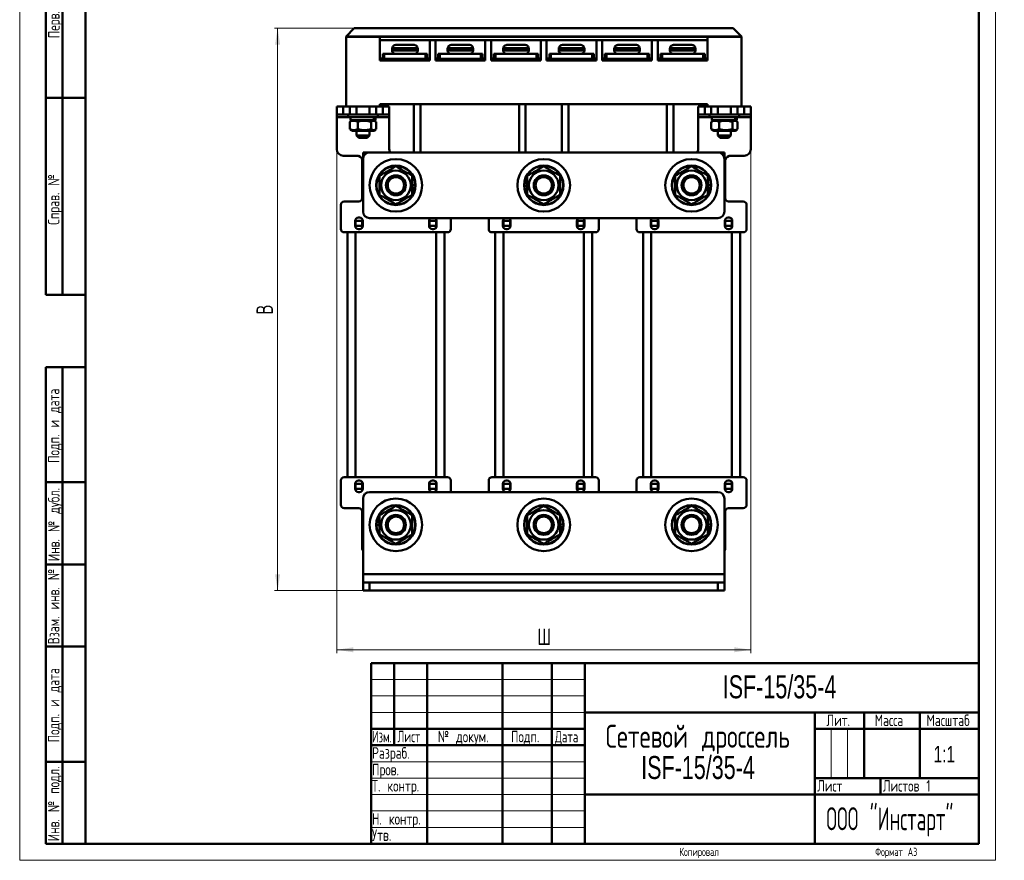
# Model space of a CAD drawing. Header units: millimetres. Extents: x 0 to 300, y 0 to 420.
# Tile 1 of 2: x 0 to 300, y 0 to 256. Entities that reach past the tile are written whole.
import ezdxf

# ---------------------------------------------------------------- set-up
doc = ezdxf.new("R2010")
doc.units = ezdxf.units.MM
doc.linetypes.add('SLD-Сплошная', pattern=[0])
doc.styles.add('SLDTEXTSTYLE0', font='TXT', dxfattribs={"width": 0.7})
doc.styles.add('SLDTEXTSTYLE1', font='TXT', dxfattribs={"width": 0.7, "bigfont": 'bigfont'})
doc.styles.add('SLDTEXTSTYLE2', font='TXT', dxfattribs={"width": 0.705079, "bigfont": 'bigfont'})
doc.styles.add('SLDTEXTSTYLE3', font='TXT', dxfattribs={"width": 0.648852, "bigfont": 'bigfont'})
doc.styles.add('SLDTEXTSTYLE4', font='TXT', dxfattribs={"width": 0.632021, "bigfont": 'bigfont'})
doc.styles.add('SLDTEXTSTYLE5', font='TXT', dxfattribs={"width": 0.625377, "bigfont": 'bigfont'})
doc.styles.add('SLDTEXTSTYLE6', font='TXT', dxfattribs={"width": 0.572824, "bigfont": 'bigfont'})
doc.dimstyles.new('SLDDIMSTYLE0', dxfattribs={"dimtxt": 5, "dimasz": 5, "dimexe": 0, "dimexo": 0.0625, "dimgap": 1.25, "dimtad": 2, "dimdec": 1, "dimrnd": 1e-09, "dimzin": 12, "dimdsep": 46, "dimtxsty": 'SLDTEXTSTYLE0', "dimsah": 1, "dimcen": 0.09, "dimadec": 0, "dimazin": 3, "dimtfac": 1, "dimtdec": 3, "dimtofl": 0, "dimtmove": 0, "dimatfit": 3, "dimfxl": 0, "dimfrac": 2, "dimtolj": 1, "dimtzin": 12, "dimarcsym": 0})

# ---------------------------------------------------------------- blocks, each defined once
blk = doc.blocks.new('SW_NOTE_0')
at = {"color": 0, "linetype": 'Continuous', "lineweight": 0, "char_height": 7, "attachment_point": 2}
for s, insert, style in [('Сетевой дроссель', (31.72, 9), 'SLDTEXTSTYLE1'), ('ISF-15/35-4', (31.78, -0.5), 'SLDTEXTSTYLE0')]:
    blk.add_mtext(s, dxfattribs=dict(at, insert=insert, style=style))
blk = doc.blocks.new('_D')
at = {"color": 7, "linetype": 'SLD-Сплошная', "lineweight": 0}
for p, q in [((96.51, 216.33), (96.51, 63.04)), ((222.51, 216.33), (222.51, 63.04)), ((96.51, 64.04), (222.51, 64.04))]:
    blk.add_line(p, q, dxfattribs=at)
at = {"color": 7, "linetype": 'SLD-Сплошная', "lineweight": 18}
for points in [[(96.51, 64.04), (101.51, 63.28), (101.51, 64.81)], [(222.51, 64.04), (217.51, 64.81), (217.51, 63.28)]]:
    blk.add_solid(points, dxfattribs=at)
at = {"color": 7, "linetype": 'SLD-Сплошная', "lineweight": 18, "insert": (157.56, 70.49), "char_height": 5, "attachment_point": 1, "style": 'SLDTEXTSTYLE1'}
blk.add_mtext('Ш', dxfattribs=at)
blk = doc.blocks.new('_D_1')
at = {"color": 7, "linetype": 'SLD-Сплошная', "lineweight": 0}
for p, q in [((101.85, 253.14), (77.51, 253.14)), ((78.51, 82.04), (78.51, 253.14)), ((106.5, 82.04), (77.51, 82.04))]:
    blk.add_line(p, q, dxfattribs=at)
at = {"color": 7, "linetype": 'SLD-Сплошная', "lineweight": 18}
for points in [[(78.51, 253.14), (77.74, 248.14), (79.28, 248.14)], [(78.51, 82.04), (79.28, 87.04), (77.74, 87.04)]]:
    blk.add_solid(points, dxfattribs=at)
at = {"color": 7, "linetype": 'SLD-Сплошная', "lineweight": 18, "insert": (72.07, 165.99), "char_height": 5, "attachment_point": 1, "rotation": 90, "style": 'SLDTEXTSTYLE1'}
blk.add_mtext('В', dxfattribs=at)

msp = doc.modelspace()

# ---------------------------------------------------------------- linework, layer by layer
at = {"color": 7, "linetype": 'SLD-Сплошная', "lineweight": 18}
for p, q in [((0, 420), (0, 0)), ((297, 420), (297, 0)), ((107, 55), (172, 55)), ((107, 50), (172, 50)), ((107, 45), (172, 45)), ((247, 40), (247, 25)), ((252, 40), (252, 25)), ((107, 30), (172, 30)), ((107, 25), (172, 25)), ((107, 20), (172, 20)), ((107, 15), (172, 15)), ((107, 10), (172, 10)), ((0, 0), (297, 0))]:
    msp.add_line(p, q, dxfattribs=at)
at = {"color": 7, "linetype": 'SLD-Сплошная', "lineweight": 50}
for p, q in [((20, 415), (20, 5)), ((20, 415), (20, 5)), ((292, 5), (292, 415)), ((8, 172), (8, 292)), ((8, 172), (8, 292)), ((13, 172), (13, 292)), ((13, 172), (13, 292)), ((101.86, 253.14), (99.36, 250.64)), ((101.86, 253.14), (217.16, 253.14)), ((217.16, 253.14), (219.66, 250.64)), ((99.36, 250.64), (99.36, 250.54)), ((99.36, 250.64), (219.66, 250.64)), ((219.66, 250.54), (99.36, 250.54)), ((99.36, 229.34), (99.36, 250.54)), ((99.36, 250.54), (109.66, 250.54)), ((109.66, 250.54), (109.66, 243.34)), ((109.66, 249.54), (124.81, 249.54)), ((124.81, 243.34), (124.81, 249.54)), ((124.81, 249.54), (126.57, 249.54)), ((126.57, 249.54), (126.57, 243.34)), ((126.57, 249.54), (141.72, 249.54)), ((141.72, 243.34), (141.72, 249.54)), ((141.72, 249.54), (143.48, 249.54)), ((143.48, 249.54), (143.48, 243.34)), ((143.48, 249.54), (158.63, 249.54)), ((158.63, 243.34), (158.63, 249.54)), ((158.63, 249.54), (160.39, 249.54)), ((160.39, 249.54), (160.39, 243.34)), ((160.39, 249.54), (175.54, 249.54)), ((175.54, 243.34), (175.54, 249.54)), ((175.54, 249.54), (177.3, 249.54)), ((177.3, 249.54), (177.3, 243.34)), ((177.3, 249.54), (192.45, 249.54)), ((192.45, 243.34), (192.45, 249.54)), ((192.45, 249.54), (194.21, 249.54)), ((194.21, 249.54), (194.21, 243.34)), ((194.21, 249.54), (209.36, 249.54)), ((209.36, 243.34), (209.36, 250.54)), ((209.36, 250.54), (219.66, 250.54)), ((219.66, 250.64), (219.66, 250.54)), ((219.66, 250.54), (219.66, 229.34)), ((113.34, 247.04), (113.34, 246.34)), ((113.34, 247.04), (113.41, 247.04)), ((121.06, 247.04), (113.41, 247.04)), ((121.06, 247.04), (121.14, 247.04)), ((121.14, 246.34), (121.14, 247.04)), ((130.25, 247.04), (130.25, 246.34)), ((130.25, 247.04), (130.32, 247.04)), ((137.97, 247.04), (130.32, 247.04)), ((137.97, 247.04), (138.05, 247.04)), ((138.05, 246.34), (138.05, 247.04)), ((147.16, 247.04), (147.16, 246.34)), ((147.16, 247.04), (147.23, 247.04)), ((154.88, 247.04), (147.23, 247.04)), ((154.88, 247.04), (154.96, 247.04)), ((154.96, 246.34), (154.96, 247.04)), ((164.07, 247.04), (164.07, 246.34)), ((164.07, 247.04), (164.14, 247.04)), ((171.79, 247.04), (164.14, 247.04)), ((171.79, 247.04), (171.87, 247.04)), ((171.87, 246.34), (171.87, 247.04)), ((180.98, 247.04), (180.98, 246.34)), ((180.98, 247.04), (181.05, 247.04)), ((188.7, 247.04), (181.05, 247.04)), ((188.7, 247.04), (188.78, 247.04)), ((188.78, 246.34), (188.78, 247.04)), ((197.89, 247.04), (197.89, 246.34)), ((197.89, 247.04), (197.96, 247.04)), ((205.61, 247.04), (197.96, 247.04)), ((205.61, 247.04), (205.69, 247.04)), ((205.69, 246.34), (205.69, 247.04)), ((110.49, 243.94), (109.66, 243.94)), ((109.66, 243.34), (124.81, 243.34)), ((110.16, 243.84), (110.16, 243.34)), ((110.66, 243.84), (110.16, 243.84)), ((110.49, 245.34), (110.49, 243.84)), ((110.99, 245.34), (110.49, 245.34)), ((123.81, 243.84), (110.66, 243.84)), ((110.99, 243.84), (110.99, 245.34)), ((123.49, 245.34), (110.99, 245.34)), ((123.49, 245.34), (123.49, 243.84)), ((123.99, 245.34), (123.49, 245.34)), ((124.31, 243.84), (123.81, 243.84)), ((123.99, 243.84), (123.99, 245.34)), ((124.81, 243.94), (123.99, 243.94)), ((124.31, 243.34), (124.31, 243.84)), ((127.4, 243.94), (126.57, 243.94)), ((126.57, 243.34), (141.72, 243.34)), ((127.07, 243.84), (127.07, 243.34)), ((127.57, 243.84), (127.07, 243.84)), ((127.4, 245.34), (127.4, 243.84)), ((127.9, 245.34), (127.4, 245.34)), ((127.57, 243.84), (140.72, 243.84)), ((127.9, 243.84), (127.9, 245.34)), ((127.9, 245.34), (140.4, 245.34)), ((140.4, 245.34), (140.4, 243.84)), ((140.9, 245.34), (140.4, 245.34)), ((141.22, 243.84), (140.72, 243.84)), ((140.9, 243.84), (140.9, 245.34)), ((141.72, 243.94), (140.9, 243.94)), ((141.22, 243.34), (141.22, 243.84)), ((144.31, 243.94), (143.48, 243.94)), ((143.48, 243.34), (158.63, 243.34)), ((143.98, 243.84), (143.98, 243.34)), ((144.48, 243.84), (143.98, 243.84)), ((144.31, 245.34), (144.31, 243.84)), ((144.81, 245.34), (144.31, 245.34)), ((157.63, 243.84), (144.48, 243.84)), ((144.81, 243.84), (144.81, 245.34)), ((144.81, 245.34), (157.31, 245.34)), ((157.31, 245.34), (157.31, 243.84)), ((157.81, 245.34), (157.31, 245.34)), ((158.13, 243.84), (157.63, 243.84)), ((157.81, 243.84), (157.81, 245.34)), ((158.63, 243.94), (157.81, 243.94)), ((158.13, 243.34), (158.13, 243.84)), ((161.22, 243.94), (160.39, 243.94)), ((160.39, 243.34), (175.54, 243.34)), ((160.89, 243.84), (160.89, 243.34)), ((161.39, 243.84), (160.89, 243.84)), ((161.22, 245.34), (161.22, 243.84)), ((161.72, 245.34), (161.22, 245.34)), ((174.54, 243.84), (161.39, 243.84)), ((161.72, 243.84), (161.72, 245.34)), ((174.22, 245.34), (161.72, 245.34)), ((174.22, 245.34), (174.22, 243.84)), ((174.72, 245.34), (174.22, 245.34)), ((175.04, 243.84), (174.54, 243.84)), ((174.72, 243.84), (174.72, 245.34)), ((175.54, 243.94), (174.72, 243.94)), ((175.04, 243.34), (175.04, 243.84)), ((178.13, 243.94), (177.3, 243.94)), ((177.3, 243.34), (192.45, 243.34)), ((177.8, 243.84), (177.8, 243.34)), ((178.3, 243.84), (177.8, 243.84)), ((178.13, 245.34), (178.13, 243.84)), ((178.63, 245.34), (178.13, 245.34)), ((178.3, 243.84), (191.45, 243.84)), ((178.63, 243.84), (178.63, 245.34)), ((178.63, 245.34), (191.13, 245.34)), ((191.13, 245.34), (191.13, 243.84)), ((191.63, 245.34), (191.13, 245.34)), ((191.95, 243.84), (191.45, 243.84)), ((191.63, 243.84), (191.63, 245.34)), ((192.45, 243.94), (191.63, 243.94)), ((191.95, 243.34), (191.95, 243.84)), ((195.04, 243.94), (194.21, 243.94)), ((194.21, 243.34), (209.36, 243.34)), ((194.71, 243.84), (194.71, 243.34)), ((195.21, 243.84), (194.71, 243.84)), ((195.04, 245.34), (195.04, 243.84)), ((195.54, 245.34), (195.04, 245.34)), ((195.21, 243.84), (208.36, 243.84)), ((195.54, 243.84), (195.54, 245.34)), ((195.54, 245.34), (208.04, 245.34)), ((208.04, 245.34), (208.04, 243.84)), ((208.54, 245.34), (208.04, 245.34)), ((208.86, 243.84), (208.36, 243.84)), ((208.54, 243.84), (208.54, 245.34)), ((209.36, 243.94), (208.54, 243.94)), ((208.86, 243.34), (208.86, 243.84)), ((8, 232), (20, 232)), ((20, 232), (8, 232)), ((96.51, 226.84), (96.51, 229.34)), ((96.51, 229.34), (98.51, 229.34)), ((98.51, 229.34), (98.51, 226.84)), ((98.51, 229.34), (99.36, 229.34)), ((109.66, 229.34), (99.36, 229.34)), ((100.49, 226.84), (100.49, 229.34)), ((102.51, 229.34), (102.51, 226.84)), ((106.51, 226.84), (106.51, 229.34)), ((108.53, 229.34), (108.53, 226.84)), ((109.66, 229.34), (109.66, 230.04)), ((209.36, 230.04), (109.66, 230.04)), ((109.66, 229.34), (110.51, 229.34)), ((110.51, 226.84), (110.51, 229.34)), ((110.51, 229.34), (112.51, 229.34)), ((112.51, 229.34), (112.51, 226.84)), ((120.01, 230.04), (120.01, 215.34)), ((122.01, 215.34), (122.01, 230.04)), ((152.01, 230.04), (152.01, 215.34)), ((154.01, 215.34), (154.01, 230.04)), ((165.01, 230.04), (165.01, 215.34)), ((167.01, 215.34), (167.01, 230.04)), ((197.01, 230.04), (197.01, 215.34)), ((199.01, 215.34), (199.01, 230.04)), ((206.51, 226.84), (206.51, 229.34)), ((206.51, 229.34), (208.51, 229.34)), ((208.51, 229.34), (208.51, 226.84)), ((208.51, 229.34), (209.36, 229.34)), ((209.36, 230.04), (209.36, 229.34)), ((219.66, 229.34), (209.36, 229.34)), ((210.49, 226.84), (210.49, 229.34)), ((212.51, 229.34), (212.51, 226.84)), ((216.51, 226.84), (216.51, 229.34)), ((218.53, 229.34), (218.53, 226.84)), ((219.66, 229.34), (220.51, 229.34)), ((220.51, 226.84), (220.51, 229.34)), ((220.51, 229.34), (222.51, 229.34)), ((222.51, 229.34), (222.51, 226.84)), ((98.51, 226.84), (96.51, 226.84)), ((96.51, 226.84), (96.51, 226.11)), ((96.51, 226.11), (96.51, 216.34)), ((98.51, 226.84), (100.49, 226.84)), ((100.01, 226.84), (100.01, 226.04)), ((100.01, 226.04), (108.67, 226.04)), ((102.51, 226.84), (100.49, 226.84)), ((100.73, 224.78), (100.51, 224.69)), ((100.71, 226.04), (100.71, 225.14)), ((100.71, 225.14), (107.85, 225.14)), ((101.26, 225.14), (100.72, 224.83)), ((102.51, 226.84), (106.51, 226.84)), ((108.53, 226.84), (106.51, 226.84)), ((108.3, 224.83), (107.76, 225.14)), ((107.85, 225.14), (108.16, 225.14)), ((108.16, 225.14), (108.31, 225.14)), ((108.31, 225.14), (108.31, 226.04)), ((108.53, 226.84), (110.51, 226.84)), ((108.67, 226.04), (109.01, 226.04)), ((109.01, 226.04), (109.01, 226.84)), ((112.51, 226.84), (110.51, 226.84)), ((112.51, 226.11), (112.51, 226.84)), ((112.51, 216.34), (112.51, 226.11)), ((208.51, 226.84), (206.51, 226.84)), ((206.51, 226.84), (206.51, 226.11)), ((206.51, 226.11), (206.51, 216.34)), ((208.51, 226.84), (210.49, 226.84)), ((210.01, 226.84), (210.01, 226.04)), ((210.01, 226.04), (218.67, 226.04)), ((212.51, 226.84), (210.49, 226.84)), ((210.73, 224.78), (210.51, 224.69)), ((210.71, 226.04), (210.71, 225.14)), ((210.71, 225.14), (217.85, 225.14)), ((211.26, 225.14), (210.72, 224.83)), ((212.51, 226.84), (216.51, 226.84)), ((218.53, 226.84), (216.51, 226.84)), ((218.3, 224.83), (217.76, 225.14)), ((217.85, 225.14), (218.16, 225.14)), ((218.16, 225.14), (218.31, 225.14)), ((218.31, 225.14), (218.31, 226.04)), ((218.53, 226.84), (220.51, 226.84)), ((218.67, 226.04), (219.01, 226.04)), ((219.01, 226.04), (219.01, 226.84)), ((222.51, 226.84), (220.51, 226.84)), ((222.51, 226.11), (222.51, 226.84)), ((222.51, 216.34), (222.51, 226.11)), ((100.51, 224.69), (100.51, 222.4)), ((100.51, 222.4), (100.73, 222.31)), ((100.72, 222.26), (101.26, 221.94)), ((103.27, 221.94), (101.26, 221.94)), ((102.51, 221.94), (102.51, 220.49)), ((102.96, 224.69), (102.96, 222.4)), ((107.76, 221.94), (103.27, 221.94)), ((106.51, 220.49), (106.51, 221.94)), ((106.97, 224.69), (106.97, 222.4)), ((107.76, 221.94), (108.3, 222.26)), ((108.52, 224.69), (108.52, 222.4)), ((210.51, 224.69), (210.51, 222.4)), ((210.51, 222.4), (210.73, 222.31)), ((210.72, 222.26), (211.26, 221.94)), ((213.27, 221.94), (211.26, 221.94)), ((212.51, 221.94), (212.51, 220.49)), ((212.96, 224.69), (212.96, 222.4)), ((217.76, 221.94), (213.27, 221.94)), ((216.51, 220.49), (216.51, 221.94)), ((216.97, 224.69), (216.97, 222.4)), ((217.76, 221.94), (218.3, 222.26)), ((218.52, 224.69), (218.52, 222.4)), ((102.51, 220.49), (103.26, 219.74)), ((102.51, 220.49), (106.51, 220.49)), ((105.76, 219.74), (103.26, 219.74)), ((105.76, 219.74), (106.51, 220.49)), ((212.51, 220.49), (213.26, 219.74)), ((212.51, 220.49), (216.51, 220.49)), ((215.76, 219.74), (213.26, 219.74)), ((215.76, 219.74), (216.51, 220.49)), ((98.51, 214.34), (102.51, 214.34)), ((104.26, 212.79), (104.26, 201.44)), ((104.51, 213.46), (104.51, 215.34)), ((104.51, 215.34), (106.51, 215.34)), ((104.51, 197.34), (104.51, 213.34)), ((106.51, 215.34), (212.51, 215.34)), ((212.51, 215.34), (214.51, 215.34)), ((214.51, 215.34), (214.51, 213.46)), ((214.51, 213.34), (214.51, 197.34)), ((214.76, 201.44), (214.76, 212.79)), ((216.51, 214.34), (220.51, 214.34)), ((119.51, 205.46), (120.41, 205.46)), ((120.37, 204.64), (119.51, 204.64)), ((120.27, 204.06), (119.51, 204.06)), ((154.51, 205.23), (153.61, 205.23)), ((153.65, 206.04), (154.51, 206.04)), ((153.75, 206.63), (154.51, 206.63)), ((209.51, 205.46), (210.41, 205.46)), ((210.37, 204.64), (209.51, 204.64)), ((210.27, 204.06), (209.51, 204.06)), ((97.76, 199.44), (97.76, 192.04)), ((103.26, 200.44), (98.76, 200.44)), ((220.26, 200.44), (215.76, 200.44)), ((221.26, 192.04), (221.26, 199.44)), ((103.41, 195.54), (103.11, 195.54)), ((212.51, 195.34), (106.51, 195.34)), ((131.26, 192.04), (131.26, 195.34)), ((142.76, 195.34), (142.76, 192.04)), ((176.26, 192.04), (176.26, 195.34)), ((187.76, 195.34), (187.76, 192.04)), ((215.91, 195.54), (215.61, 195.54)), ((102.11, 194.54), (102.11, 193.04)), ((104.26, 194.54), (102.26, 194.54)), ((102.26, 193.04), (102.26, 194.54)), ((104.26, 193.04), (102.26, 193.04)), ((102.26, 193.04), (102.26, 192.52)), ((103.11, 192.04), (103.41, 192.04)), ((104.26, 193.04), (104.26, 194.54)), ((104.26, 193.04), (104.26, 192.52)), ((104.41, 193.04), (104.41, 194.54)), ((124.61, 194.54), (124.61, 193.04)), ((124.76, 194.54), (126.76, 194.54)), ((124.76, 194.54), (124.76, 193.04)), ((126.76, 193.04), (124.76, 193.04)), ((124.76, 192.52), (124.76, 193.04)), ((125.61, 192.04), (125.91, 192.04)), ((126.76, 194.54), (126.76, 193.04)), ((126.76, 192.52), (126.76, 193.04)), ((126.91, 193.04), (126.91, 194.54)), ((147.11, 194.54), (147.11, 193.04)), ((149.26, 194.54), (147.26, 194.54)), ((147.26, 193.04), (147.26, 194.54)), ((149.26, 193.04), (147.26, 193.04)), ((147.26, 193.04), (147.26, 192.52)), ((148.11, 192.04), (148.41, 192.04)), ((149.26, 193.04), (149.26, 194.54)), ((149.26, 193.04), (149.26, 192.52)), ((149.41, 193.04), (149.41, 194.54)), ((169.61, 194.54), (169.61, 193.04)), ((169.76, 194.54), (171.76, 194.54)), ((169.76, 194.54), (169.76, 193.04)), ((171.76, 193.04), (169.76, 193.04)), ((169.76, 192.52), (169.76, 193.04)), ((170.61, 192.04), (170.91, 192.04)), ((171.76, 194.54), (171.76, 193.04)), ((171.76, 192.52), (171.76, 193.04)), ((171.91, 193.04), (171.91, 194.54)), ((192.11, 194.54), (192.11, 193.04)), ((194.26, 194.54), (192.26, 194.54)), ((192.26, 193.04), (192.26, 194.54)), ((194.26, 193.04), (192.26, 193.04)), ((192.26, 193.04), (192.26, 192.52)), ((193.11, 192.04), (193.41, 192.04)), ((194.26, 193.04), (194.26, 194.54)), ((194.26, 193.04), (194.26, 192.52)), ((194.41, 193.04), (194.41, 194.54)), ((214.61, 194.54), (214.61, 193.04)), ((214.76, 194.54), (216.76, 194.54)), ((214.76, 194.54), (214.76, 193.04)), ((216.76, 193.04), (214.76, 193.04)), ((214.76, 192.52), (214.76, 193.04)), ((215.61, 192.04), (215.91, 192.04)), ((216.76, 194.54), (216.76, 193.04)), ((216.76, 192.52), (216.76, 193.04)), ((216.91, 193.04), (216.91, 194.54)), ((98.76, 191.04), (99.76, 191.04)), ((99.76, 191.04), (99.76, 116.54)), ((99.76, 191.04), (102.26, 191.04)), ((102.26, 191.04), (102.26, 116.54)), ((102.26, 191.04), (126.76, 191.04)), ((126.76, 191.04), (126.76, 116.54)), ((126.76, 191.04), (129.26, 191.04)), ((129.26, 191.04), (129.26, 116.54)), ((129.26, 191.04), (130.26, 191.04)), ((143.76, 191.04), (144.76, 191.04)), ((144.76, 191.04), (144.76, 116.54)), ((144.76, 191.04), (147.26, 191.04)), ((147.26, 191.04), (147.26, 116.54)), ((147.26, 191.04), (171.76, 191.04)), ((171.76, 191.04), (171.76, 116.54)), ((171.76, 191.04), (174.26, 191.04)), ((174.26, 191.04), (174.26, 116.54)), ((174.26, 191.04), (175.26, 191.04)), ((188.76, 191.04), (189.76, 191.04)), ((189.76, 191.04), (189.76, 116.54)), ((189.76, 191.04), (192.26, 191.04)), ((192.26, 191.04), (192.26, 116.54)), ((192.26, 191.04), (216.76, 191.04)), ((216.76, 191.04), (216.76, 116.54)), ((216.76, 191.04), (219.26, 191.04)), ((219.26, 191.04), (219.26, 116.54)), ((219.26, 191.04), (220.26, 191.04)), ((8, 172), (20, 172)), ((8, 5), (8, 150)), ((8, 150), (20, 150)), ((13, 5), (13, 150)), ((20, 115), (8, 115)), ((97.76, 115.54), (97.76, 108.14)), ((99.76, 116.54), (98.76, 116.54)), ((99.76, 116.54), (102.26, 116.54)), ((102.11, 114.54), (102.11, 113.04)), ((102.26, 116.54), (126.76, 116.54)), ((102.26, 115.07), (102.26, 114.54)), ((102.26, 113.04), (102.26, 114.54)), ((102.26, 114.54), (104.26, 114.54)), ((103.41, 115.54), (103.11, 115.54)), ((104.26, 115.07), (104.26, 114.54)), ((104.26, 113.04), (104.26, 114.54)), ((104.41, 113.04), (104.41, 114.54)), ((124.61, 114.54), (124.61, 113.04)), ((124.76, 114.54), (124.76, 115.07)), ((124.76, 114.54), (126.76, 114.54)), ((124.76, 114.54), (124.76, 113.04)), ((125.91, 115.54), (125.61, 115.54)), ((126.76, 116.54), (129.26, 116.54)), ((126.76, 114.54), (126.76, 115.07)), ((126.76, 114.54), (126.76, 113.04)), ((126.91, 113.04), (126.91, 114.54)), ((130.26, 116.54), (129.26, 116.54)), ((131.26, 112.04), (131.26, 115.54)), ((142.76, 115.54), (142.76, 112.04)), ((144.76, 116.54), (143.76, 116.54)), ((144.76, 116.54), (147.26, 116.54)), ((147.11, 114.54), (147.11, 113.04)), ((147.26, 116.54), (171.76, 116.54)), ((147.26, 115.07), (147.26, 114.54)), ((147.26, 114.54), (149.26, 114.54)), ((147.26, 113.04), (147.26, 114.54)), ((148.41, 115.54), (148.11, 115.54)), ((149.26, 115.07), (149.26, 114.54)), ((149.26, 113.04), (149.26, 114.54)), ((149.41, 113.04), (149.41, 114.54)), ((169.61, 114.54), (169.61, 113.04)), ((169.76, 114.54), (169.76, 115.07)), ((169.76, 114.54), (171.76, 114.54)), ((169.76, 114.54), (169.76, 113.04)), ((170.91, 115.54), (170.61, 115.54)), ((171.76, 116.54), (174.26, 116.54)), ((171.76, 114.54), (171.76, 115.07)), ((171.76, 114.54), (171.76, 113.04)), ((171.91, 113.04), (171.91, 114.54)), ((175.26, 116.54), (174.26, 116.54)), ((176.26, 112.04), (176.26, 115.54)), ((187.76, 115.54), (187.76, 112.04)), ((189.76, 116.54), (188.76, 116.54)), ((189.76, 116.54), (192.26, 116.54)), ((192.11, 114.54), (192.11, 113.04)), ((192.26, 116.54), (216.76, 116.54)), ((192.26, 115.07), (192.26, 114.54)), ((192.26, 114.54), (194.26, 114.54)), ((192.26, 113.04), (192.26, 114.54)), ((193.41, 115.54), (193.11, 115.54)), ((194.26, 115.07), (194.26, 114.54)), ((194.26, 113.04), (194.26, 114.54)), ((194.41, 113.04), (194.41, 114.54)), ((214.61, 114.54), (214.61, 113.04)), ((214.76, 114.54), (214.76, 115.07)), ((214.76, 114.54), (216.76, 114.54)), ((214.76, 114.54), (214.76, 113.04)), ((215.91, 115.54), (215.61, 115.54)), ((216.76, 116.54), (219.26, 116.54)), ((216.76, 114.54), (216.76, 115.07)), ((216.76, 114.54), (216.76, 113.04)), ((216.91, 113.04), (216.91, 114.54)), ((220.26, 116.54), (219.26, 116.54)), ((221.26, 108.14), (221.26, 115.54)), ((104.26, 113.04), (102.26, 113.04)), ((103.11, 112.04), (103.41, 112.04)), ((212.51, 112.04), (106.51, 112.04)), ((124.76, 113.04), (126.76, 113.04)), ((149.26, 113.04), (147.26, 113.04)), ((169.76, 113.04), (171.76, 113.04)), ((194.26, 113.04), (192.26, 113.04)), ((214.76, 113.04), (216.76, 113.04)), ((215.61, 112.04), (215.91, 112.04)), ((104.51, 110.04), (104.51, 87.04)), ((214.51, 87.04), (214.51, 110.04)), ((98.76, 107.14), (103.26, 107.14)), ((104.26, 106.14), (104.26, 94.79)), ((214.76, 94.79), (214.76, 106.14)), ((215.76, 107.14), (220.26, 107.14)), ((109.51, 101.93), (108.61, 101.93)), ((108.65, 102.74), (109.51, 102.74)), ((108.75, 103.33), (109.51, 103.33)), ((164.51, 102.16), (165.41, 102.16)), ((209.51, 102.16), (210.41, 102.16)), ((165.37, 101.34), (164.51, 101.34)), ((165.27, 100.76), (164.51, 100.76)), ((210.37, 101.34), (209.51, 101.34)), ((210.27, 100.76), (209.51, 100.76)), ((20, 90), (8, 90)), ((214.51, 87.04), (104.51, 87.04)), ((104.51, 87.04), (104.51, 84.54)), ((214.51, 84.54), (214.51, 87.04)), ((104.51, 82.04), (104.51, 84.54)), ((104.51, 84.54), (106.51, 84.54)), ((106.51, 84.54), (106.51, 82.04)), ((212.51, 84.54), (106.51, 84.54)), ((212.51, 82.04), (212.51, 84.54)), ((212.51, 84.54), (214.51, 84.54)), ((214.51, 84.54), (214.51, 82.04)), ((106.51, 82.04), (104.51, 82.04)), ((212.51, 82.04), (106.51, 82.04)), ((214.51, 82.04), (212.51, 82.04)), ((20, 65), (8, 65)), ((107, 60), (292, 60)), ((107, 60), (107, 5)), ((114, 35), (114, 60)), ((124, 60), (124, 5)), ((147, 60), (147, 5)), ((162, 60), (162, 5)), ((172, 60), (172, 5)), ((172, 45), (292, 45)), ((242, 45), (242, 5)), ((257, 45), (257, 25)), ((274, 45), (274, 25)), ((107, 40), (172, 40)), ((242, 40), (292, 40)), ((107, 35), (172, 35)), ((8, 30), (20, 30)), ((242, 25), (292, 25)), ((262, 25), (262, 20)), ((172, 20), (292, 20)), ((8, 5), (20, 5)), ((20, 5), (292, 5))]:
    msp.add_line(p, q, dxfattribs=at)
at = {"color": 8, "linetype": 'SLD-Сплошная', "lineweight": 50}
for p, q in [((117.24, 246.34), (113.34, 246.34)), ((121.14, 246.34), (117.24, 246.34)), ((134.15, 246.34), (130.25, 246.34)), ((138.05, 246.34), (134.15, 246.34)), ((151.06, 246.34), (147.16, 246.34)), ((154.96, 246.34), (151.06, 246.34)), ((167.97, 246.34), (164.07, 246.34)), ((171.87, 246.34), (167.97, 246.34)), ((184.88, 246.34), (180.98, 246.34)), ((188.78, 246.34), (184.88, 246.34)), ((201.79, 246.34), (197.89, 246.34)), ((205.69, 246.34), (201.79, 246.34)), ((110.66, 243.34), (110.66, 243.84)), ((123.81, 243.84), (123.81, 243.34)), ((127.57, 243.34), (127.57, 243.84)), ((140.72, 243.84), (140.72, 243.34)), ((144.48, 243.34), (144.48, 243.84)), ((157.63, 243.84), (157.63, 243.34)), ((161.39, 243.34), (161.39, 243.84)), ((174.54, 243.84), (174.54, 243.34)), ((178.3, 243.34), (178.3, 243.84)), ((191.45, 243.84), (191.45, 243.34)), ((195.21, 243.34), (195.21, 243.84)), ((208.36, 243.84), (208.36, 243.34)), ((96.51, 226.11), (100.01, 226.11)), ((109.01, 226.11), (112.51, 226.11)), ((206.51, 226.11), (210.01, 226.11)), ((219.01, 226.11), (222.51, 226.11))]:
    msp.add_line(p, q, dxfattribs=at)
at = {"color": 7, "linetype": 'SLD-Сплошная', "lineweight": 50}
for centre, radius in [((114.51, 205.34), 8), ((159.51, 205.34), 8), ((204.51, 205.34), 8), ((114.51, 205.34), 6), ((114.51, 205.34), 4.5), ((159.51, 205.34), 6), ((159.51, 205.34), 4.5), ((204.51, 205.34), 6), ((204.51, 205.34), 4.5), ((114.51, 205.34), 3.02), ((114.51, 205.34), 3), ((114.51, 205.34), 2.5), ((159.51, 205.34), 3.03), ((159.51, 205.34), 3), ((159.51, 205.34), 2.5), ((204.51, 205.34), 3.02), ((204.51, 205.34), 3), ((204.51, 205.34), 2.5), ((114.51, 102.04), 8), ((114.51, 102.04), 6), ((159.51, 102.04), 8), ((159.51, 102.04), 6), ((204.51, 102.04), 8), ((204.51, 102.04), 6), ((114.51, 102.04), 4.5), ((114.51, 102.04), 3.03), ((114.51, 102.04), 3), ((159.51, 102.04), 4.5), ((159.51, 102.04), 3.03), ((159.51, 102.04), 3), ((204.51, 102.04), 4.5), ((204.51, 102.04), 3.03), ((204.51, 102.04), 3), ((114.51, 102.04), 2.5), ((159.51, 102.04), 2.5), ((204.51, 102.04), 2.5)]:
    msp.add_circle(centre, radius, dxfattribs=at)
for centre, radius, start, end in [((114.34, 246.34), 1, 180, 270), ((120.14, 246.34), 1, 270, 360), ((131.25, 246.34), 1, 180, 270), ((137.05, 246.34), 1, 270, 0), ((148.16, 246.34), 1, 180, 270), ((153.96, 246.34), 1, 270, 0), ((165.07, 246.34), 1, 180, 270), ((170.87, 246.34), 1, 270, 0), ((181.98, 246.34), 1, 180, 270), ((187.78, 246.34), 1, 270, 0), ((198.89, 246.34), 1, 180, 270), ((204.69, 246.34), 1, 270, 360), ((98.51, 216.34), 2, 180, 270), ((114.51, 216.34), 2, 180, 210), ((204.51, 216.34), 2, 330, 0), ((220.51, 216.34), 2, 270, 0), ((102.51, 212.34), 2, 24.323, 90), ((105.26, 212.79), 1, 138.3036, 180), ((106.51, 213.34), 2, 90, 180), ((212.51, 213.34), 2, 0, 90), ((213.76, 212.79), 1, 0, 41.6964), ((216.51, 212.34), 2, 90, 155.677), ((114.51, 205.34), 5.9, 1.1426, 347.4467), ((159.51, 205.34), 5.9, 181.1426, 167.4467), ((204.51, 205.34), 5.9, 1.1426, 347.4467), ((114.51, 205.34), 5.9, 347.4467, 353.1861), ((159.51, 205.34), 5.9, 167.4467, 173.1861), ((204.51, 205.34), 5.9, 347.4467, 353.1861), ((103.26, 201.44), 1, 270, 0), ((215.76, 201.44), 1, 180, 270), ((98.76, 199.44), 1, 90, 180), ((220.26, 199.44), 1, 0, 90), ((103.11, 194.54), 1, 90, 180), ((103.41, 194.54), 1, 0, 90), ((106.51, 197.34), 2, 180, 270), ((125.61, 194.54), 1, 126.8699, 180), ((125.91, 194.54), 1, 0, 53.1301), ((148.11, 194.54), 1, 126.8699, 180), ((148.41, 194.54), 1, 0, 53.1301), ((170.61, 194.54), 1, 126.8699, 180), ((170.91, 194.54), 1, 0, 53.1301), ((193.11, 194.54), 1, 126.8699, 180), ((193.41, 194.54), 1, 0, 53.1301), ((212.51, 197.34), 2, 270, 0), ((215.61, 194.54), 1, 90, 180), ((215.91, 194.54), 1, 0, 90), ((98.76, 192.04), 1, 180, 270), ((103.11, 193.04), 1, 180, 270), ((103.41, 193.04), 1, 270, 0), ((125.61, 193.04), 1, 180, 270), ((125.91, 193.04), 1, 270, 0), ((130.26, 192.04), 1, 270, 0), ((143.76, 192.04), 1, 180, 270), ((148.11, 193.04), 1, 180, 270), ((148.41, 193.04), 1, 270, 0), ((170.61, 193.04), 1, 180, 270), ((170.91, 193.04), 1, 270, 0), ((175.26, 192.04), 1, 270, 0), ((188.76, 192.04), 1, 180, 270), ((193.11, 193.04), 1, 180, 270), ((193.41, 193.04), 1, 270, 0), ((215.61, 193.04), 1, 180, 270), ((215.91, 193.04), 1, 270, 0), ((220.26, 192.04), 1, 270, 0), ((98.76, 115.54), 1, 90, 180), ((103.11, 114.54), 1, 90, 180), ((103.41, 114.54), 1, 0, 90), ((125.61, 114.54), 1, 90, 180), ((125.91, 114.54), 1, 360, 90), ((130.26, 115.54), 1, 0, 90), ((143.76, 115.54), 1, 90, 180), ((148.11, 114.54), 1, 90, 180), ((148.41, 114.54), 1, 0, 90), ((170.61, 114.54), 1, 90, 180), ((170.91, 114.54), 1, 360, 90), ((175.26, 115.54), 1, 0, 90), ((188.76, 115.54), 1, 90, 180), ((193.11, 114.54), 1, 90, 180), ((193.41, 114.54), 1, 0, 90), ((215.61, 114.54), 1, 90, 180), ((215.91, 114.54), 1, 360, 90), ((220.26, 115.54), 1, 0, 90), ((103.11, 113.04), 1, 180, 270), ((103.41, 113.04), 1, 270, 0), ((106.51, 110.04), 2, 90, 180), ((125.61, 113.04), 1, 180, 270), ((125.91, 113.04), 1, 270, 0), ((148.11, 113.04), 1, 180, 270), ((148.41, 113.04), 1, 270, 0), ((170.61, 113.04), 1, 180, 270), ((170.91, 113.04), 1, 270, 0), ((193.11, 113.04), 1, 180, 270), ((193.41, 113.04), 1, 270, 0), ((212.51, 110.04), 2, 0, 90), ((215.61, 113.04), 1, 180, 270), ((215.91, 113.04), 1, 270, 0), ((98.76, 108.14), 1, 180, 270), ((114.51, 102.04), 5.9, 181.1426, 167.4467), ((159.51, 102.04), 5.9, 1.1426, 347.4467), ((204.51, 102.04), 5.9, 1.1426, 347.4467), ((220.26, 108.14), 1, 270, 0), ((103.26, 106.14), 1, 0, 90), ((215.76, 106.14), 1, 90, 180), ((114.51, 102.04), 5.9, 167.4467, 173.1861), ((159.51, 102.04), 5.9, 347.4467, 353.1861), ((204.51, 102.04), 5.9, 347.4467, 353.1861), ((105.26, 94.79), 1, 180, 221.4096), ((213.76, 94.79), 1, 318.5904, 0)]:
    msp.add_arc(centre, radius, start, end, dxfattribs=at)
for centre, start_param, end_param in [((104.51, 224.05), 4.766317, 4.853514), ((104.51, 226.24), 4.555399, 4.641797), ((214.51, 224.05), 4.766317, 4.853514), ((214.51, 226.24), 4.555399, 4.641797)]:
    msp.add_ellipse(centre, major_axis=(-1.63, 10.43), ratio=0.329019, start_param=start_param, end_param=end_param, dxfattribs=at)
for points, knots in [([(114.44, 248.04), (114.32, 248.03), (114.08, 248.01), (113.77, 247.83), (113.54, 247.57), (113.42, 247.29), (113.41, 247.11), (113.41, 247.04)], [0, 0, 0, 0, 0.222386, 0.444965, 0.662695, 0.875205, 1, 1, 1, 1]), ([(117.24, 248.04), (116.93, 248.04), (116.3, 248.04), (115.44, 248.04), (114.76, 248.04), (114.54, 248.04), (114.44, 248.04)], [0, 0, 0, 0, 0.243183, 0.5, 0.756817, 1, 1, 1, 1]), ([(120.04, 248.04), (119.93, 248.04), (119.71, 248.04), (119.03, 248.04), (118.18, 248.04), (117.55, 248.04), (117.24, 248.04)], [0, 0, 0, 0, 0.243183, 0.5, 0.756817, 1, 1, 1, 1]), ([(121.06, 247.04), (121.05, 247.16), (121.03, 247.38), (120.86, 247.67), (120.61, 247.9), (120.32, 248.03), (120.12, 248.04), (120.04, 248.04)], [0, 0, 0, 0, 0.208651, 0.417253, 0.627277, 0.841077, 1, 1, 1, 1]), ([(131.35, 248.04), (131.23, 248.03), (130.99, 248.01), (130.68, 247.83), (130.45, 247.57), (130.33, 247.29), (130.32, 247.11), (130.32, 247.04)], [0, 0, 0, 0, 0.222386, 0.444965, 0.662695, 0.875205, 1, 1, 1, 1]), ([(134.15, 248.04), (133.84, 248.04), (133.21, 248.04), (132.35, 248.04), (131.67, 248.04), (131.45, 248.04), (131.35, 248.04)], [0, 0, 0, 0, 0.243183, 0.5, 0.756817, 1, 1, 1, 1]), ([(136.95, 248.04), (136.84, 248.04), (136.62, 248.04), (135.94, 248.04), (135.09, 248.04), (134.46, 248.04), (134.15, 248.04)], [0, 0, 0, 0, 0.243183, 0.5, 0.756817, 1, 1, 1, 1]), ([(137.97, 247.04), (137.96, 247.16), (137.94, 247.38), (137.77, 247.67), (137.52, 247.9), (137.23, 248.03), (137.03, 248.04), (136.95, 248.04)], [0, 0, 0, 0, 0.2086506, 0.4172526, 0.6272771, 0.8410773, 1, 1, 1, 1]), ([(148.26, 248.04), (148.14, 248.03), (147.9, 248.01), (147.59, 247.83), (147.36, 247.57), (147.24, 247.29), (147.23, 247.11), (147.23, 247.04)], [0, 0, 0, 0, 0.222386, 0.444965, 0.662695, 0.875205, 1, 1, 1, 1]), ([(151.06, 248.04), (150.75, 248.04), (150.12, 248.04), (149.26, 248.04), (148.58, 248.04), (148.36, 248.04), (148.26, 248.04)], [0, 0, 0, 0, 0.243183, 0.5, 0.756817, 1, 1, 1, 1]), ([(153.86, 248.04), (153.75, 248.04), (153.53, 248.04), (152.85, 248.04), (152, 248.04), (151.37, 248.04), (151.06, 248.04)], [0, 0, 0, 0, 0.243183, 0.5, 0.756817, 1, 1, 1, 1]), ([(154.88, 247.04), (154.87, 247.16), (154.85, 247.38), (154.68, 247.67), (154.43, 247.9), (154.14, 248.03), (153.94, 248.04), (153.86, 248.04)], [0, 0, 0, 0, 0.208651, 0.417253, 0.627277, 0.841077, 1, 1, 1, 1]), ([(165.17, 248.04), (165.05, 248.03), (164.81, 248.01), (164.5, 247.83), (164.27, 247.57), (164.15, 247.29), (164.14, 247.11), (164.14, 247.04)], [0, 0, 0, 0, 0.222386, 0.444965, 0.662695, 0.875205, 1, 1, 1, 1]), ([(167.97, 248.04), (167.66, 248.04), (167.03, 248.04), (166.17, 248.04), (165.49, 248.04), (165.27, 248.04), (165.17, 248.04)], [0, 0, 0, 0, 0.2431833, 0.5, 0.7568167, 1, 1, 1, 1]), ([(170.77, 248.04), (170.66, 248.04), (170.44, 248.04), (169.76, 248.04), (168.91, 248.04), (168.28, 248.04), (167.97, 248.04)], [0, 0, 0, 0, 0.243183, 0.5, 0.756817, 1, 1, 1, 1]), ([(171.79, 247.04), (171.78, 247.16), (171.76, 247.38), (171.59, 247.67), (171.34, 247.9), (171.05, 248.03), (170.85, 248.04), (170.77, 248.04)], [0, 0, 0, 0, 0.2086506, 0.4172526, 0.6272771, 0.8410773, 1, 1, 1, 1]), ([(182.08, 248.04), (181.96, 248.03), (181.72, 248.01), (181.41, 247.83), (181.18, 247.57), (181.06, 247.29), (181.05, 247.11), (181.05, 247.04)], [0, 0, 0, 0, 0.222386, 0.4449655, 0.6626946, 0.875205, 1, 1, 1, 1]), ([(184.88, 248.04), (184.57, 248.04), (183.94, 248.04), (183.08, 248.04), (182.4, 248.04), (182.18, 248.04), (182.08, 248.04)], [0, 0, 0, 0, 0.243183, 0.5, 0.756817, 1, 1, 1, 1]), ([(187.68, 248.04), (187.57, 248.04), (187.35, 248.04), (186.67, 248.04), (185.82, 248.04), (185.19, 248.04), (184.88, 248.04)], [0, 0, 0, 0, 0.243183, 0.5, 0.756817, 1, 1, 1, 1]), ([(188.7, 247.04), (188.69, 247.16), (188.67, 247.38), (188.5, 247.67), (188.25, 247.9), (187.96, 248.03), (187.76, 248.04), (187.68, 248.04)], [0, 0, 0, 0, 0.208651, 0.417253, 0.627277, 0.841077, 1, 1, 1, 1]), ([(198.99, 248.04), (198.87, 248.03), (198.63, 248.01), (198.32, 247.83), (198.09, 247.57), (197.97, 247.29), (197.96, 247.11), (197.96, 247.04)], [0, 0, 0, 0, 0.222386, 0.444965, 0.662695, 0.875205, 1, 1, 1, 1]), ([(201.79, 248.04), (201.48, 248.04), (200.85, 248.04), (199.99, 248.04), (199.31, 248.04), (199.09, 248.04), (198.99, 248.04)], [0, 0, 0, 0, 0.243183, 0.5, 0.756817, 1, 1, 1, 1]), ([(204.59, 248.04), (204.48, 248.04), (204.26, 248.04), (203.58, 248.04), (202.73, 248.04), (202.1, 248.04), (201.79, 248.04)], [0, 0, 0, 0, 0.243183, 0.5, 0.756817, 1, 1, 1, 1]), ([(205.61, 247.04), (205.6, 247.16), (205.58, 247.38), (205.41, 247.67), (205.16, 247.9), (204.87, 248.03), (204.67, 248.04), (204.59, 248.04)], [0, 0, 0, 0, 0.2086506, 0.4172526, 0.6272771, 0.8410773, 1, 1, 1, 1]), ([(100.51, 224.69), (100.94, 224.85), (101.77, 225.16), (102.58, 224.84), (102.96, 224.69)], [0, 0, 0, 0, 0.534703, 1, 1, 1, 1]), ([(102.96, 224.69), (103.68, 224.85), (105.02, 225.16), (106.35, 224.84), (106.97, 224.69)], [0, 0, 0, 0, 0.534703, 1, 1, 1, 1]), ([(106.97, 224.69), (107.23, 224.85), (107.75, 225.16), (108.27, 224.84), (108.52, 224.69)], [0, 0, 0, 0, 0.507052, 1, 1, 1, 1]), ([(210.51, 224.69), (210.94, 224.85), (211.77, 225.16), (212.58, 224.84), (212.96, 224.69)], [0, 0, 0, 0, 0.534703, 1, 1, 1, 1]), ([(212.96, 224.69), (213.68, 224.85), (215.02, 225.16), (216.35, 224.84), (216.97, 224.69)], [0, 0, 0, 0, 0.534703, 1, 1, 1, 1]), ([(216.97, 224.69), (217.23, 224.85), (217.75, 225.16), (218.27, 224.84), (218.52, 224.69)], [0, 0, 0, 0, 0.507052, 1, 1, 1, 1]), ([(102.96, 222.4), (102.52, 222.24), (101.7, 221.93), (100.89, 222.25), (100.51, 222.4)], [0, 0, 0, 0, 0.534703, 1, 1, 1, 1]), ([(106.97, 222.4), (106.26, 222.24), (104.92, 221.93), (103.58, 222.25), (102.96, 222.4)], [0, 0, 0, 0, 0.534703, 1, 1, 1, 1]), ([(108.52, 222.4), (108.26, 222.24), (107.74, 221.93), (107.23, 222.25), (106.97, 222.4)], [0, 0, 0, 0, 0.507052, 1, 1, 1, 1]), ([(212.96, 222.4), (212.52, 222.24), (211.7, 221.93), (210.89, 222.25), (210.51, 222.4)], [0, 0, 0, 0, 0.534703, 1, 1, 1, 1]), ([(216.97, 222.4), (216.26, 222.24), (214.92, 221.93), (213.58, 222.25), (212.96, 222.4)], [0, 0, 0, 0, 0.534703, 1, 1, 1, 1]), ([(218.52, 222.4), (218.26, 222.24), (217.74, 221.93), (217.23, 222.25), (216.97, 222.4)], [0, 0, 0, 0, 0.507052, 1, 1, 1, 1]), ([(114.51, 211.12), (114.08, 210.87), (113.2, 210.36), (111.9, 209.61), (110.66, 208.89), (109.9, 208.45), (109.51, 208.23)], [0, 0, 0, 0, 0.264599, 0.534935, 0.765337, 1, 1, 1, 1]), ([(119.51, 208.23), (119.08, 208.48), (118.2, 208.99), (116.5, 209.97), (115.28, 210.67), (114.51, 211.12)], [0, 0, 0, 0, 0.264859, 0.535461, 1, 1, 1, 1]), ([(159.51, 211.12), (159.08, 210.87), (158.2, 210.36), (156.9, 209.61), (155.66, 208.89), (154.9, 208.45), (154.51, 208.23)], [0, 0, 0, 0, 0.264599, 0.534935, 0.765337, 1, 1, 1, 1]), ([(164.51, 208.23), (164.08, 208.48), (163.2, 208.99), (161.9, 209.74), (160.66, 210.46), (159.9, 210.9), (159.51, 211.12)], [0, 0, 0, 0, 0.264599, 0.534935, 0.765337, 1, 1, 1, 1]), ([(204.51, 211.12), (204.08, 210.87), (203.2, 210.36), (201.9, 209.61), (200.66, 208.89), (199.9, 208.45), (199.51, 208.23)], [0, 0, 0, 0, 0.264599, 0.534935, 0.765337, 1, 1, 1, 1]), ([(209.51, 208.23), (209.08, 208.48), (208.2, 208.99), (206.5, 209.97), (205.28, 210.67), (204.51, 211.12)], [0, 0, 0, 0, 0.264859, 0.535461, 1, 1, 1, 1]), ([(109.51, 208.23), (109.51, 207.76), (109.51, 206.8), (109.51, 205.33), (109.51, 203.86), (109.51, 202.93), (109.51, 202.46)], [0, 0, 0, 0, 0.2508127, 0.506371, 0.7505607, 1, 1, 1, 1]), ([(119.51, 202.46), (119.51, 202.93), (119.51, 203.89), (119.51, 205.36), (119.51, 206.83), (119.51, 207.76), (119.51, 208.23)], [0, 0, 0, 0, 0.250813, 0.506371, 0.750561, 1, 1, 1, 1]), ([(154.51, 208.23), (154.51, 207.76), (154.51, 206.8), (154.51, 205.33), (154.51, 203.86), (154.51, 202.93), (154.51, 202.46)], [0, 0, 0, 0, 0.2508127, 0.506371, 0.7505607, 1, 1, 1, 1]), ([(164.51, 202.46), (164.51, 202.93), (164.51, 203.89), (164.51, 205.36), (164.51, 206.83), (164.51, 207.76), (164.51, 208.23)], [0, 0, 0, 0, 0.2508127, 0.506371, 0.7505607, 1, 1, 1, 1]), ([(199.51, 208.23), (199.51, 207.76), (199.51, 206.8), (199.51, 205.33), (199.51, 203.86), (199.51, 202.93), (199.51, 202.46)], [0, 0, 0, 0, 0.2508127, 0.506371, 0.7505607, 1, 1, 1, 1]), ([(209.51, 202.46), (209.51, 202.93), (209.51, 203.89), (209.51, 205.36), (209.51, 206.83), (209.51, 207.76), (209.51, 208.23)], [0, 0, 0, 0, 0.250813, 0.506371, 0.750561, 1, 1, 1, 1]), ([(109.51, 202.46), (109.95, 202.21), (110.82, 201.7), (112.12, 200.95), (113.37, 200.23), (114.13, 199.79), (114.51, 199.57)], [0, 0, 0, 0, 0.264599, 0.534935, 0.765337, 1, 1, 1, 1]), ([(114.51, 199.57), (114.95, 199.82), (115.82, 200.33), (117.12, 201.08), (118.37, 201.8), (119.13, 202.24), (119.51, 202.46)], [0, 0, 0, 0, 0.264599, 0.534935, 0.765337, 1, 1, 1, 1]), ([(154.51, 202.46), (154.95, 202.21), (155.82, 201.7), (157.52, 200.72), (158.74, 200.02), (159.51, 199.57)], [0, 0, 0, 0, 0.264859, 0.535461, 1, 1, 1, 1]), ([(159.51, 199.57), (159.95, 199.82), (160.82, 200.33), (162.12, 201.08), (163.37, 201.8), (164.13, 202.24), (164.51, 202.46)], [0, 0, 0, 0, 0.264599, 0.534935, 0.765337, 1, 1, 1, 1]), ([(199.51, 202.46), (199.95, 202.21), (200.82, 201.7), (202.12, 200.95), (203.37, 200.23), (204.13, 199.79), (204.51, 199.57)], [0, 0, 0, 0, 0.264599, 0.534935, 0.765337, 1, 1, 1, 1]), ([(204.51, 199.57), (204.95, 199.82), (205.82, 200.33), (207.12, 201.08), (208.37, 201.8), (209.13, 202.24), (209.51, 202.46)], [0, 0, 0, 0, 0.264599, 0.534935, 0.765337, 1, 1, 1, 1]), ([(114.51, 107.82), (114.08, 107.57), (113.2, 107.06), (111.9, 106.31), (110.66, 105.59), (109.9, 105.15), (109.51, 104.93)], [0, 0, 0, 0, 0.264599, 0.534935, 0.765337, 1, 1, 1, 1]), ([(109.51, 104.93), (109.51, 104.46), (109.51, 103.5), (109.51, 102.03), (109.51, 100.56), (109.51, 99.63), (109.51, 99.16)], [0, 0, 0, 0, 0.250813, 0.506371, 0.750561, 1, 1, 1, 1]), ([(119.51, 104.93), (119.08, 105.18), (118.2, 105.69), (116.9, 106.44), (115.66, 107.16), (114.9, 107.6), (114.51, 107.82)], [0, 0, 0, 0, 0.2645989, 0.5349351, 0.7653366, 1, 1, 1, 1]), ([(119.51, 99.16), (119.51, 99.63), (119.51, 100.59), (119.51, 102.06), (119.51, 103.53), (119.51, 104.46), (119.51, 104.93)], [0, 0, 0, 0, 0.2508127, 0.506371, 0.7505607, 1, 1, 1, 1]), ([(159.51, 107.82), (159.08, 107.57), (158.2, 107.06), (156.9, 106.31), (155.66, 105.59), (154.9, 105.15), (154.51, 104.93)], [0, 0, 0, 0, 0.264599, 0.534935, 0.765337, 1, 1, 1, 1]), ([(154.51, 104.93), (154.51, 104.46), (154.51, 103.5), (154.51, 102.03), (154.51, 100.56), (154.51, 99.63), (154.51, 99.16)], [0, 0, 0, 0, 0.2508127, 0.506371, 0.7505607, 1, 1, 1, 1]), ([(164.51, 104.93), (164.08, 105.18), (163.2, 105.69), (161.5, 106.67), (160.28, 107.37), (159.51, 107.82)], [0, 0, 0, 0, 0.264859, 0.535461, 1, 1, 1, 1]), ([(164.51, 99.16), (164.51, 99.63), (164.51, 100.59), (164.51, 102.06), (164.51, 103.53), (164.51, 104.46), (164.51, 104.93)], [0, 0, 0, 0, 0.250813, 0.506371, 0.750561, 1, 1, 1, 1]), ([(204.51, 107.82), (204.08, 107.57), (203.2, 107.06), (201.9, 106.31), (200.66, 105.59), (199.9, 105.15), (199.51, 104.93)], [0, 0, 0, 0, 0.264599, 0.534935, 0.765337, 1, 1, 1, 1]), ([(199.51, 104.93), (199.51, 104.46), (199.51, 103.5), (199.51, 102.03), (199.51, 100.56), (199.51, 99.63), (199.51, 99.16)], [0, 0, 0, 0, 0.2508127, 0.506371, 0.7505607, 1, 1, 1, 1]), ([(209.51, 104.93), (209.08, 105.18), (208.2, 105.69), (206.5, 106.67), (205.28, 107.37), (204.51, 107.82)], [0, 0, 0, 0, 0.264859, 0.535461, 1, 1, 1, 1]), ([(209.51, 99.16), (209.51, 99.63), (209.51, 100.59), (209.51, 102.06), (209.51, 103.53), (209.51, 104.46), (209.51, 104.93)], [0, 0, 0, 0, 0.250813, 0.506371, 0.750561, 1, 1, 1, 1]), ([(109.51, 99.16), (109.95, 98.91), (110.82, 98.4), (112.52, 97.42), (113.74, 96.72), (114.51, 96.27)], [0, 0, 0, 0, 0.264859, 0.535461, 1, 1, 1, 1]), ([(114.51, 96.27), (114.95, 96.52), (115.82, 97.03), (117.12, 97.78), (118.37, 98.5), (119.13, 98.94), (119.51, 99.16)], [0, 0, 0, 0, 0.2645989, 0.5349351, 0.7653366, 1, 1, 1, 1]), ([(154.51, 99.16), (154.95, 98.91), (155.82, 98.4), (157.12, 97.65), (158.37, 96.93), (159.13, 96.49), (159.51, 96.27)], [0, 0, 0, 0, 0.264599, 0.534935, 0.765337, 1, 1, 1, 1]), ([(159.51, 96.27), (159.95, 96.52), (160.82, 97.03), (162.12, 97.78), (163.37, 98.5), (164.13, 98.94), (164.51, 99.16)], [0, 0, 0, 0, 0.264599, 0.534935, 0.765337, 1, 1, 1, 1]), ([(199.51, 99.16), (199.95, 98.91), (200.82, 98.4), (202.12, 97.65), (203.37, 96.93), (204.13, 96.49), (204.51, 96.27)], [0, 0, 0, 0, 0.264599, 0.534935, 0.765337, 1, 1, 1, 1]), ([(204.51, 96.27), (204.95, 96.52), (205.82, 97.03), (207.12, 97.78), (208.37, 98.5), (209.13, 98.94), (209.51, 99.16)], [0, 0, 0, 0, 0.264599, 0.534935, 0.765337, 1, 1, 1, 1])]:
    msp.add_open_spline(points, degree=3, knots=knots, dxfattribs=at)

# ---------------------------------------------------------------- block references
at = {"color": 7, "linetype": 'Continuous', "lineweight": 0}
msp.add_blockref('SW_NOTE_0', (174.69, 32.23), dxfattribs=at)

# ---------------------------------------------------------------- texts
at = {"color": 7, "linetype": 'Continuous', "lineweight": 0, "char_height": 3.5, "attachment_point": 2, "rotation": 90, "style": 'SLDTEXTSTYLE1'}
for s, insert in [('Перв. примен.', (8.66, 261.62)), ('Справ. №', (8.6, 201.01)), ('Подп. и дата', (8.6, 132.18)), ('Инв. № дубл.', (8.66, 102.14)), ('Взам. инв. №', (8.6, 77.2)), ('Подп. и дата', (8.6, 47.18)), ('Инв. № подл.', (8.6, 17.18))]:
    msp.add_mtext(s, dxfattribs=dict(at, insert=insert))
at = {"color": 7, "linetype": 'Continuous', "lineweight": 0}
for s, insert, char_height, attachment_point, style in [('ISF-15/35-4', (231.29, 56.28), 7, 2, 'SLDTEXTSTYLE0'), ('Лит.', (249.16, 44.34), 3.5, 2, 'SLDTEXTSTYLE1'), ('Масса', (264.61, 44.34), 3.5, 2, 'SLDTEXTSTYLE1'), ('Масштаб', (282.59, 44.34), 3.5, 2, 'SLDTEXTSTYLE2'), ('Изм.', (110.27, 39.34), 3.5, 2, 'SLDTEXTSTYLE5'), ('Лист', (118.46, 39.4), 3.5, 2, 'SLDTEXTSTYLE4'), ('№ докум.', (134.99, 39.4), 3.5, 2, 'SLDTEXTSTYLE1'), ('Подп.', (153.88, 39.4), 3.5, 2, 'SLDTEXTSTYLE1'), ('Дата', (166.47, 39.34), 3.5, 2, 'SLDTEXTSTYLE3'), ('Разраб.', (107.25, 34.4), 3.5, 1, 'SLDTEXTSTYLE1'), ('1:1', (281.45, 34.79), 5, 2, 'SLDTEXTSTYLE0'), ('Пров.', (107.25, 29.34), 3.5, 1, 'SLDTEXTSTYLE1'), ('Т. контр.', (107.25, 24.4), 3.5, 1, 'SLDTEXTSTYLE1'), ('Лист', (242.75, 24.4), 3.5, 1, 'SLDTEXTSTYLE1'), ('Листов 1', (262.75, 24.4), 3.5, 1, 'SLDTEXTSTYLE1'), ('ООО "Инстарт"', (264.85, 16.14), 7, 2, 'SLDTEXTSTYLE6'), ('Н. контр.', (107.25, 14.34), 3.5, 1, 'SLDTEXTSTYLE1'), ('Утв.', (107.25, 9.4), 3.5, 1, 'SLDTEXTSTYLE1'), ('Копировал', (206.8, 3.82), 2.5, 2, 'SLDTEXTSTYLE1'), ('Формат А3', (266.81, 3.82), 2.5, 2, 'SLDTEXTSTYLE1')]:
    msp.add_mtext(s, dxfattribs=dict(at, insert=insert, char_height=char_height, attachment_point=attachment_point, style=style))

# ---------------------------------------------------------------- dimensions: what is measured, and where the dimension line sits
at = {"color": 7, "linetype": 'SLD-Сплошная', "lineweight": 18}
for base, p1, p2, angle, text, picture, middle in [((78.51, 253.14), (106.51, 82.04), (101.86, 253.14), 90, 'В', '_D_1', (78.51, 167.59)), ((222.51, 64.04), (96.51, 216.34), (222.51, 216.34), 0, 'Ш', '_D', (159.51, 64.04))]:
    dim = msp.add_linear_dim(base=base, p1=p1, p2=p2, angle=angle, text=text, dimstyle='SLDDIMSTYLE0', dxfattribs=at)
    dim.commit()
    dim.dimension.update_dxf_attribs({"geometry": picture, "text_midpoint": middle, "dimtype": 160})

doc.saveas('drawing.dxf')
